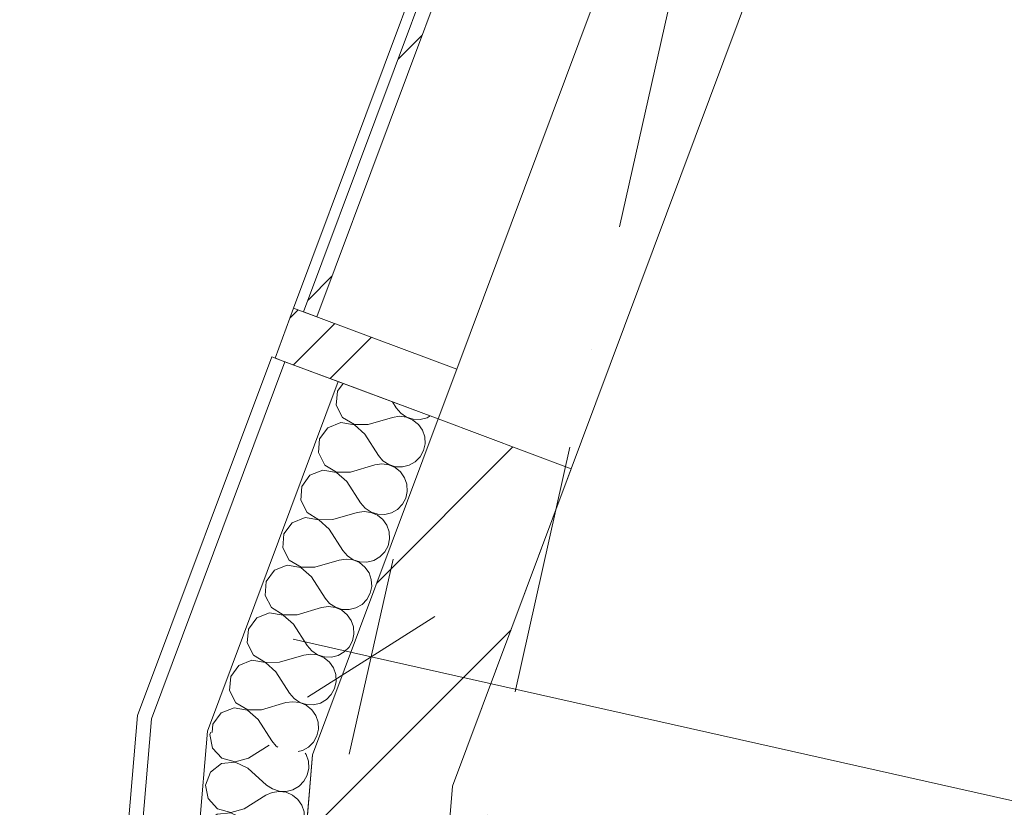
# Model space of a CAD drawing. Header units: millimetres. Extents: x -7213913 to -6985912, y 6023162 to 6205784.
# Tile 137 of 256: x -7200813 to -7199428, y 6189164 to 6190273. Entities that reach past the tile are written whole.
import ezdxf
from ezdxf.enums import TextEntityAlignment as Align

# ---------------------------------------------------------------- set-up
doc = ezdxf.new("R2010")
doc.units = ezdxf.units.MM
doc.header["$MEASUREMENT"] = 0
doc.set_wipeout_variables(frame=1)
doc.linetypes.add('Wipeout_Contour', pattern=[1000, 0, -1000])
doc.linetypes.add('Штрихпунктирная', pattern=[670.277762, 352.777767, -176.388884, 0, -141.111112])
for name, color, linetype in [('S - квартира_помещение.АР', 7, 'Continuous'), ('АР-Стены_внешние_.АР', 7, 'Continuous'), ('АР-Стены_Наружные ВИТРАЖ', 7, 'Continuous'), ('АР-Стены_Перегородки_межквартирные_200.АР', 7, 'Continuous'), ('АР-Чертеж-Оси_Осевые размеры.АР', 7, 'Continuous'), ('АР-Чертеж-Размеры.АР', 7, 'Continuous')]:
    doc.layers.add(name, color=color, linetype=linetype)
for name, color, linetype, lineweight in [('S - квартира_помещение.АР_Ном._пера__120', 7, 'Continuous', 0), ('АР-Стены_внешние_.АР_Ном._пера__1', 7, 'Continuous', 0), ('АР-Стены_Наружные ВИТРАЖ_Ном._пера__120', 7, 'Continuous', 0), ('АР-Стены_Перегородки_межквартирные_200.АР_Ном._пера__1', 7, 'Continuous', 15), ('АР-Чертеж-Оси_Осевые размеры.АР_Ном._пера__120', 7, 'Continuous', 0), ('АР-Чертеж-Размеры.АР_Ном._пера__1', 7, 'Continuous', 0), ('Паспорта Зон Archicad_Ном._пера__1', 7, 'Continuous', 0)]:
    doc.layers.add(name, color=color, linetype=linetype, lineweight=lineweight)
doc.styles.add('РЎР“Р•РќР•Р\xa0Р\x98Р\xa0_РЎРўР\x98Р›Р¬_1', font='txt')
doc.styles.add('РЎР“Р•РќР•Р\xa0Р\x98Р\xa0_РЎРўР\x98Р›Р¬_2', font='calibri.ttf')
doc.styles.add('РЎР“Р•РќР•Р\xa0Р\x98Р\xa0_РЎРўР\x98Р›Р¬_3', font='GOST_Common.ttf')
doc.styles.add('РЎР“Р•РќР•Р\xa0Р\x98Р\xa0_РЎРўР\x98Р›Р¬_7', font='isocpeur.ttf')
doc.dimstyles.new('СГЕНЕРИР_СТИЛЬ__3', dxfattribs={"dimtxt": 200, "dimasz": 142.5, "dimexe": 0.18, "dimexo": 0.0625, "dimgap": 0, "dimtad": 1, "dimdec": 0, "dimzin": 0, "dimdsep": 46, "dimtxsty": 'РЎР“Р•РќР•Р\xa0Р\x98Р\xa0_РЎРўР\x98Р›Р¬_3', "dimblk": 'ARROWHEAD_6', "dimblk1": 'ARROWHEAD_6', "dimblk2": 'ARROWHEAD_6', "dimcen": 0.09, "dimse1": 1, "dimse2": 1, "dimclrd": 7, "dimclre": 7, "dimclrt": 7, "dimazin": 0, "dimtfac": 1, "dimtdec": 4, "dimtmove": 2, "dimatfit": 3, "dimfxl": 1, "dimtolj": 1, "dimtzin": 0, "dimarcsym": 0})
pattern_1 = [(45, (-6566190.34, 6562677.8), (-176.776695, 176.776695), []), (45, (-6566225.7, 6562713.15), (-176.776695, 176.776695), []), (45, (-6566261.05, 6562748.5), (-176.776695, 176.776695), [])]
pattern_2 = [(45, (-6566190.34, 6562677.8), (-127.279217, 127.279217), [])]

# ---------------------------------------------------------------- blocks, each defined once
blk = doc.blocks.new('Жилая комната №3_3_37_1', base_point=(-7200638.6, 6189693.3))
at = {"layer": 'S - квартира_помещение.АР_Ном._пера__120', "color": 7, "linetype": 'Continuous', "lineweight": 0, "flags": 128}
blk.add_lwpolyline([(-7200204.2, 6189193.9), (-7200215.6, 6189057.7), (-7197942.5, 6188547.1), (-7196148.9, 6188144.3), (-7196013.1, 6188749.2), (-7194842.2, 6188486.3), (-7194189.2, 6191393.9), (-7198979.5, 6192469.7), (-7199037.2, 6192315.4)], close=True, dxfattribs=at)
at = {"layer": 'Паспорта Зон Archicad_Ном._пера__1', "color": 7, "lineweight": 0, "style": 'РЎР“Р•РќР•Р\xa0Р\x98Р\xa0_РЎРўР\x98Р›Р¬_1'}
blk.add_attdef('ROOM_NUMBER', text='', height=250, rotation=347.3417, dxfattribs=at).set_placement((-7197686.9, 6190707.9), align=Align.MIDDLE_CENTER)
at = {"layer": 'Паспорта Зон Archicad_Ном._пера__1', "color": 7, "lineweight": 0, "style": 'РЎР“Р•РќР•Р\xa0Р\x98Р\xa0_РЎРўР\x98Р›Р¬_2'}
blk.add_attdef('ROOM_AREA', text='', height=200, rotation=347.3417, dxfattribs=at).set_placement((-7196396.8, 6188363.9), align=Align.MIDDLE_RIGHT)
blk = doc.blocks.new('Навесная Стена_14_1', base_point=(-6566190.3, 6562677.8))
at = {"layer": 'АР-Стены_Наружные ВИТРАЖ_Ном._пера__120', "color": 7, "linetype": 'Continuous', "lineweight": 0, "flags": 128}
for points in [[(-7200427.7, 6189866.8), (-7199817.3, 6191499.4)], [(-7200198.2, 6189781), (-7199587.8, 6191413.6)]]:
    blk.add_lwpolyline(points, dxfattribs=at)
at = {"color": 254, "linetype": 'Wipeout_Contour', "lineweight": 0, "ltscale": 37982285.59662741}
blk.add_wipeout([(-7199803.3, 6191494.1), (-7200413.6, 6189861.5), (-7200394.9, 6189854.5), (-7199784.5, 6191487.1)], dxfattribs=at).dxf.layer = 'АР-Стены_Наружные ВИТРАЖ'
at = {"layer": 'АР-Стены_Наружные ВИТРАЖ', "linetype": 'Continuous', "lineweight": 0, "true_color": 0x000000}
h = blk.add_hatch(dxfattribs=at)
h.set_pattern_fill('АЛЮМИНИЙ_0001', color=18, style=0, pattern_type=2)
h.set_pattern_definition(pattern_1)
h.paths.add_polyline_path([(-7199803.3, 6191494.1), (-7200413.6, 6189861.5), (-7200394.9, 6189854.5), (-7199784.5, 6191487.1)])
at = {"layer": 'АР-Стены_Наружные ВИТРАЖ_Ном._пера__120', "color": 7, "linetype": 'Continuous', "lineweight": 0, "flags": 128}
blk.add_lwpolyline([(-7199803.3, 6191494.1), (-7199784.5, 6191487.1), (-7200394.9, 6189854.5), (-7200413.6, 6189861.5)], close=True, dxfattribs=at)
at = {"color": 254, "linetype": 'Wipeout_Contour', "lineweight": 0, "ltscale": 37980664.66471867}
blk.add_wipeout([(-7200453.9, 6189796.5), (-7200224.5, 6189710.8), (-7200198.2, 6189781), (-7200427.7, 6189866.8)], dxfattribs=at).dxf.layer = 'АР-Стены_Наружные ВИТРАЖ'
at = {"layer": 'АР-Стены_Наружные ВИТРАЖ', "linetype": 'Continuous', "lineweight": 0, "true_color": 0x000000}
h = blk.add_hatch(dxfattribs=at)
h.set_pattern_fill('АЛЮМИНИЙ_0001', color=18, style=0, pattern_type=2)
h.set_pattern_definition(pattern_1)
h.paths.add_polyline_path([(-7200453.9, 6189796.5), (-7200224.5, 6189710.8), (-7200198.2, 6189781), (-7200427.7, 6189866.8)])
at = {"layer": 'АР-Стены_Наружные ВИТРАЖ_Ном._пера__120', "color": 7, "linetype": 'Continuous', "lineweight": 0, "flags": 128}
blk.add_lwpolyline([(-7200453.9, 6189796.5), (-7200427.7, 6189866.8), (-7200198.2, 6189781), (-7200224.5, 6189710.8)], close=True, dxfattribs=at)
blk = doc.blocks.new('Стена_129_1', base_point=(-7200130.8, 6189675.7))
at = {"layer": 'АР-Стены_Перегородки_межквартирные_200.АР', "linetype": 'Continuous', "lineweight": 0, "true_color": 0x000000}
h = blk.add_hatch(dxfattribs=at)
h.set_pattern_fill('БЛОКИ_БЕТОННЫЕ_ЭФФЕКТИВН_78', color=18, style=0, pattern_type=2)
h.set_pattern_definition(pattern_2)
h.paths.add_polyline_path([(-7200224.5, 6189710.8), (-7200401.1, 6189238.1), (-7200204.2, 6189193.9), (-7200037.1, 6189640.7)])
at = {"layer": 'АР-Стены_Перегородки_межквартирные_200.АР_Ном._пера__1', "color": 7, "linetype": 'Continuous', "lineweight": 15, "flags": 128}
for points in [[(-7200224.5, 6189710.8), (-7200401.1, 6189238.1)], [(-7200037.1, 6189640.7), (-7200224.5, 6189710.8)], [(-7200204.2, 6189193.9), (-7200037.1, 6189640.7)]]:
    blk.add_lwpolyline(points, dxfattribs=at)
blk = doc.blocks.new('Стена_130_1', base_point=(-7200302.7, 6189216))
at = {"layer": 'АР-Стены_Перегородки_межквартирные_200.АР', "linetype": 'Continuous', "lineweight": 0, "true_color": 0x000000}
h = blk.add_hatch(dxfattribs=at)
h.set_pattern_fill('БЛОКИ_БЕТОННЫЕ_ЭФФЕКТИВН_78', color=18, style=0, pattern_type=2)
h.set_pattern_definition(pattern_2)
h.paths.add_polyline_path([(-7200401.1, 6189238.1), (-7200412.6, 6189101.9), (-7200215.6, 6189057.7), (-7200204.2, 6189193.9)])
at = {"layer": 'АР-Стены_Перегородки_межквартирные_200.АР_Ном._пера__1', "color": 7, "linetype": 'Continuous', "lineweight": 15, "flags": 128}
for points in [[(-7200401.1, 6189238.1), (-7200412.6, 6189101.9)], [(-7200215.6, 6189057.7), (-7200204.2, 6189193.9)], [(-7200412.6, 6189101.9), (-7200215.6, 6189057.7)]]:
    blk.add_lwpolyline(points, dxfattribs=at)
blk = doc.blocks.new('*X653', base_point=(-6566190.3, 6562677.8))
at = {"layer": 'АР-Стены_внешние_.АР_Ном._пера__1', "color": 7, "linetype": 'Continuous', "lineweight": 0}
for p, q in [((-7200358.1, 6189760.7), (-7200366.2, 6189749.7)), ((-7200366.2, 6189749.7), (-7200367.8, 6189730.3)), ((-7200367.8, 6189730.3), (-7200358.9, 6189712.9)), ((-7200288.8, 6189734.8), (-7200283.4, 6189726.4)), ((-7200278.7, 6189714.5), (-7200288.4, 6189713)), ((-7200283.4, 6189726.4), (-7200277, 6189718.9)), ((-7200268.9, 6189713.2), (-7200278.7, 6189714.5)), ((-7200277, 6189718.9), (-7200268.8, 6189713.5)), ((-7200240, 6189712.5), (-7200235.7, 6189715)), ((-7200361.5, 6189705.8), (-7200379.7, 6189698.5)), ((-7200342.3, 6189702.5), (-7200361.5, 6189705.8)), ((-7200358.9, 6189712.9), (-7200342.2, 6189702.8)), ((-7200327.7, 6189689.6), (-7200342.3, 6189702.5)), ((-7200342.2, 6189702.8), (-7200322.7, 6189702.9)), ((-7200322.7, 6189702.9), (-7200288.4, 6189713)), ((-7200259.9, 6189709.3), (-7200268.9, 6189713.2)), ((-7200268.8, 6189713.5), (-7200259.4, 6189710.5)), ((-7200252.2, 6189703.1), (-7200259.9, 6189709.3)), ((-7200259.4, 6189710.5), (-7200249.6, 6189710.1)), ((-7200246.6, 6189695), (-7200252.2, 6189703.1)), ((-7200249.6, 6189710.1), (-7200240, 6189712.5)), ((-7200379.7, 6189698.5), (-7200391.2, 6189682.8)), ((-7200327.7, 6189689.6), (-7200308.4, 6189659.5)), ((-7200243.3, 6189685.7), (-7200246.6, 6189695)), ((-7200391.2, 6189682.8), (-7200392.8, 6189663.4)), ((-7200244.9, 6189666.2), (-7200242.8, 6189675.9)), ((-7200242.8, 6189675.9), (-7200243.3, 6189685.7)), ((-7200392.8, 6189663.4), (-7200383.9, 6189646)), ((-7200308.4, 6189659.5), (-7200302, 6189652)), ((-7200249.6, 6189657.6), (-7200244.9, 6189666.2)), ((-7200383.9, 6189646), (-7200367.2, 6189635.9)), ((-7200347.7, 6189636), (-7200313.4, 6189646.1)), ((-7200303.7, 6189647.6), (-7200313.4, 6189646.1)), ((-7200293.9, 6189646.3), (-7200303.7, 6189647.6)), ((-7200302, 6189652), (-7200293.8, 6189646.5)), ((-7200284.9, 6189642.4), (-7200293.9, 6189646.3)), ((-7200293.8, 6189646.5), (-7200284.4, 6189643.5)), ((-7200274.6, 6189643.2), (-7200265, 6189645.6)), ((-7200265, 6189645.6), (-7200256.5, 6189650.5)), ((-7200256.5, 6189650.5), (-7200249.6, 6189657.6)), ((-7200404.7, 6189631.6), (-7200416.2, 6189615.9)), ((-7200386.6, 6189638.9), (-7200404.7, 6189631.6)), ((-7200367.3, 6189635.6), (-7200386.6, 6189638.9)), ((-7200352.7, 6189622.7), (-7200367.3, 6189635.6)), ((-7200367.2, 6189635.9), (-7200347.7, 6189636)), ((-7200277.2, 6189636.2), (-7200284.9, 6189642.4)), ((-7200284.4, 6189643.5), (-7200274.6, 6189643.2)), ((-7200271.6, 6189628.1), (-7200277.2, 6189636.2)), ((-7200352.7, 6189622.7), (-7200333.5, 6189592.6)), ((-7200268.3, 6189618.8), (-7200271.6, 6189628.1)), ((-7200267.8, 6189608.9), (-7200268.3, 6189618.8)), ((-7200416.2, 6189615.9), (-7200417.8, 6189596.4)), ((-7200269.9, 6189599.3), (-7200267.8, 6189608.9)), ((-7200417.8, 6189596.4), (-7200408.9, 6189579.1)), ((-7200333.5, 6189592.6), (-7200327, 6189585.1)), ((-7200281.5, 6189583.6), (-7200274.6, 6189590.7)), ((-7200274.6, 6189590.7), (-7200269.9, 6189599.3)), ((-7200408.9, 6189579.1), (-7200392.2, 6189569)), ((-7200372.7, 6189569.1), (-7200338.5, 6189579.2)), ((-7200328.7, 6189580.6), (-7200338.5, 6189579.2)), ((-7200318.9, 6189579.4), (-7200328.7, 6189580.6)), ((-7200327, 6189585.1), (-7200318.8, 6189579.6)), ((-7200309.9, 6189575.5), (-7200318.9, 6189579.4)), ((-7200318.8, 6189579.6), (-7200309.4, 6189576.6)), ((-7200309.4, 6189576.6), (-7200299.6, 6189576.3)), ((-7200299.6, 6189576.3), (-7200290, 6189578.7)), ((-7200290, 6189578.7), (-7200281.5, 6189583.6)), ((-7200429.7, 6189564.7), (-7200441.3, 6189549)), ((-7200411.6, 6189572), (-7200429.7, 6189564.7)), ((-7200392.3, 6189568.7), (-7200411.6, 6189572)), ((-7200377.7, 6189555.8), (-7200392.3, 6189568.7)), ((-7200392.2, 6189569), (-7200372.7, 6189569.1)), ((-7200302.2, 6189569.3), (-7200309.9, 6189575.5)), ((-7200296.6, 6189561.2), (-7200302.2, 6189569.3)), ((-7200441.3, 6189549), (-7200442.8, 6189529.5)), ((-7200377.7, 6189555.8), (-7200358.5, 6189525.7)), ((-7200293.4, 6189551.9), (-7200296.6, 6189561.2)), ((-7200292.8, 6189542), (-7200293.4, 6189551.9)), ((-7200294.9, 6189532.4), (-7200292.8, 6189542)), ((-7200442.8, 6189529.5), (-7200433.9, 6189512.2)), ((-7200358.5, 6189525.7), (-7200352.1, 6189518.2)), ((-7200306.5, 6189516.7), (-7200299.6, 6189523.8)), ((-7200299.6, 6189523.8), (-7200294.9, 6189532.4)), ((-7200433.9, 6189512.2), (-7200417.3, 6189502.1)), ((-7200397.7, 6189502.2), (-7200363.5, 6189512.3)), ((-7200353.7, 6189513.7), (-7200363.5, 6189512.3)), ((-7200343.9, 6189512.5), (-7200353.7, 6189513.7)), ((-7200352.1, 6189518.2), (-7200343.8, 6189512.7)), ((-7200334.9, 6189508.6), (-7200343.9, 6189512.5)), ((-7200343.8, 6189512.7), (-7200334.5, 6189509.7)), ((-7200327.3, 6189502.4), (-7200334.9, 6189508.6)), ((-7200334.5, 6189509.7), (-7200324.6, 6189509.4)), ((-7200324.6, 6189509.4), (-7200315.1, 6189511.8)), ((-7200315.1, 6189511.8), (-7200306.5, 6189516.7)), ((-7200454.7, 6189497.8), (-7200466.3, 6189482.1)), ((-7200436.6, 6189505.1), (-7200454.7, 6189497.8)), ((-7200417.4, 6189501.8), (-7200436.6, 6189505.1)), ((-7200402.7, 6189488.8), (-7200417.4, 6189501.8)), ((-7200417.3, 6189502.1), (-7200397.7, 6189502.2)), ((-7200321.6, 6189494.3), (-7200327.3, 6189502.4)), ((-7200318.4, 6189485), (-7200321.6, 6189494.3)), ((-7200466.3, 6189482.1), (-7200467.8, 6189462.6)), ((-7200402.7, 6189488.8), (-7200383.5, 6189458.8)), ((-7200317.8, 6189475.1), (-7200318.4, 6189485)), ((-7200324.6, 6189456.9), (-7200319.9, 6189465.5)), ((-7200319.9, 6189465.5), (-7200317.8, 6189475.1)), ((-7200467.8, 6189462.6), (-7200459, 6189445.3)), ((-7200383.5, 6189458.8), (-7200377.1, 6189451.3)), ((-7200377.1, 6189451.3), (-7200368.9, 6189445.8)), ((-7200331.5, 6189449.8), (-7200324.6, 6189456.9)), ((-7200461.6, 6189438.2), (-7200479.7, 6189430.9)), ((-7200442.4, 6189434.9), (-7200461.6, 6189438.2)), ((-7200459, 6189445.3), (-7200442.3, 6189435.1)), ((-7200422.7, 6189435.3), (-7200388.5, 6189445.4)), ((-7200378.7, 6189446.8), (-7200388.5, 6189445.4)), ((-7200369, 6189445.6), (-7200378.7, 6189446.8)), ((-7200359.9, 6189441.7), (-7200369, 6189445.6)), ((-7200368.9, 6189445.8), (-7200359.5, 6189442.8)), ((-7200352.3, 6189435.4), (-7200359.9, 6189441.7)), ((-7200359.5, 6189442.8), (-7200349.6, 6189442.5)), ((-7200349.6, 6189442.5), (-7200340.1, 6189444.9)), ((-7200340.1, 6189444.9), (-7200331.5, 6189449.8)), ((-7200479.7, 6189430.9), (-7200491.3, 6189415.2)), ((-7200427.7, 6189421.9), (-7200442.4, 6189434.9)), ((-7200442.3, 6189435.1), (-7200422.7, 6189435.3)), ((-7200346.6, 6189427.4), (-7200352.3, 6189435.4)), ((-7200343.4, 6189418.1), (-7200346.6, 6189427.4)), ((-7200491.3, 6189415.2), (-7200492.9, 6189395.7)), ((-7200427.7, 6189421.9), (-7200408.5, 6189391.9)), ((-7200342.8, 6189408.2), (-7200343.4, 6189418.1)), ((-7200492.9, 6189395.7), (-7200484, 6189378.4)), ((-7200349.7, 6189389.9), (-7200345, 6189398.6)), ((-7200345, 6189398.6), (-7200342.8, 6189408.2)), ((-7200408.5, 6189391.9), (-7200402.1, 6189384.4)), ((-7200402.1, 6189384.4), (-7200393.9, 6189378.9)), ((-7200365.1, 6189378), (-7200356.5, 6189382.9)), ((-7200356.5, 6189382.9), (-7200349.7, 6189389.9)), ((-7200486.6, 6189371.3), (-7200504.7, 6189364)), ((-7200467.4, 6189368), (-7200486.6, 6189371.3)), ((-7200484, 6189378.4), (-7200467.3, 6189368.2)), ((-7200452.8, 6189355), (-7200467.4, 6189368)), ((-7200467.3, 6189368.2), (-7200447.8, 6189368.4)), ((-7200447.8, 6189368.4), (-7200413.5, 6189378.5)), ((-7200403.7, 6189379.9), (-7200413.5, 6189378.5)), ((-7200394, 6189378.7), (-7200403.7, 6189379.9)), ((-7200384.9, 6189374.8), (-7200394, 6189378.7)), ((-7200393.9, 6189378.9), (-7200384.5, 6189375.9)), ((-7200377.3, 6189368.5), (-7200384.9, 6189374.8)), ((-7200384.5, 6189375.9), (-7200374.6, 6189375.6)), ((-7200371.6, 6189360.5), (-7200377.3, 6189368.5)), ((-7200374.6, 6189375.6), (-7200365.1, 6189378)), ((-7200504.7, 6189364), (-7200516.3, 6189348.3)), ((-7200452.8, 6189355), (-7200433.5, 6189325)), ((-7200368.4, 6189351.2), (-7200371.6, 6189360.5)), ((-7200516.3, 6189348.3), (-7200517.9, 6189328.8)), ((-7200370, 6189331.7), (-7200367.8, 6189341.3)), ((-7200367.8, 6189341.3), (-7200368.4, 6189351.2)), ((-7200517.9, 6189328.8), (-7200509, 6189311.4)), ((-7200374.7, 6189323), (-7200370, 6189331.7)), ((-7200428.8, 6189313), (-7200438.5, 6189311.6)), ((-7200433.5, 6189325), (-7200427.1, 6189317.5)), ((-7200419, 6189311.7), (-7200428.8, 6189313)), ((-7200427.1, 6189317.5), (-7200418.9, 6189312)), ((-7200390.1, 6189311.1), (-7200381.5, 6189316)), ((-7200381.5, 6189316), (-7200374.7, 6189323)), ((-7200511.6, 6189304.4), (-7200529.7, 6189297.1)), ((-7200492.4, 6189301.1), (-7200511.6, 6189304.4)), ((-7200509, 6189311.4), (-7200492.3, 6189301.3)), ((-7200477.8, 6189288.1), (-7200492.4, 6189301.1)), ((-7200492.3, 6189301.3), (-7200472.8, 6189301.5)), ((-7200472.8, 6189301.5), (-7200438.5, 6189311.6)), ((-7200409.9, 6189307.9), (-7200419, 6189311.7)), ((-7200418.9, 6189312), (-7200409.5, 6189309)), ((-7200402.3, 6189301.6), (-7200409.9, 6189307.9)), ((-7200409.5, 6189309), (-7200399.7, 6189308.7)), ((-7200396.6, 6189293.6), (-7200402.3, 6189301.6)), ((-7200399.7, 6189308.7), (-7200390.1, 6189311.1)), ((-7200529.7, 6189297.1), (-7200541.3, 6189281.4)), ((-7200477.8, 6189288.1), (-7200458.5, 6189258.1)), ((-7200393.4, 6189284.3), (-7200396.6, 6189293.6)), ((-7200541.3, 6189281.4), (-7200542.2, 6189269.8)), ((-7200395, 6189264.8), (-7200392.8, 6189274.4)), ((-7200392.8, 6189274.4), (-7200393.4, 6189284.3)), ((-7200458.5, 6189258.1), (-7200452.1, 6189250.6)), ((-7200399.7, 6189256.1), (-7200395, 6189264.8)), ((-7200452.1, 6189250.6), (-7200449.9, 6189249.1)), ((-7200421.2, 6189242.7), (-7200415.1, 6189244.2)), ((-7200415.1, 6189244.2), (-7200406.6, 6189249.1)), ((-7200406.6, 6189249.1), (-7200399.7, 6189256.1))]:
    blk.add_line(p, q, dxfattribs=at)
blk = doc.blocks.new('Стена_309_1', base_point=(-7200224.5, 6189710.8))
at = {"layer": 'АР-Стены_внешние_.АР_Ном._пера__1', "color": 7, "linetype": 'Continuous', "lineweight": 0}
for p, q in [((-7200439.9, 6189791.3), (-7200627.7, 6189289)), ((-7200365, 6189763.3), (-7200548.9, 6189271.3))]:
    blk.add_line(p, q, dxfattribs=at)
at = {"layer": 'АР-Стены_внешние_.АР_Ном._пера__1', "color": 7, "linetype": 'Continuous', "lineweight": 0, "flags": 128}
for points in [[(-7200458.6, 6189798.3), (-7200647.4, 6189293.4)], [(-7200458.6, 6189798.3), (-7200439.9, 6189791.3)], [(-7200439.9, 6189791.3), (-7200365, 6189763.3)], [(-7200365, 6189763.3), (-7200224.5, 6189710.8)], [(-7200401.1, 6189238.1), (-7200224.5, 6189710.8)]]:
    blk.add_lwpolyline(points, dxfattribs=at)
at = {"layer": 'АР-Стены_внешние_.АР', "color": 7, "lineweight": 0}
blk.add_blockref('*X653', (-6566190.3, 6562677.8), dxfattribs=at)
blk = doc.blocks.new('*X655', base_point=(-6566190.3, 6562677.8))
at = {"layer": 'АР-Стены_внешние_.АР_Ном._пера__1', "color": 7, "linetype": 'Continuous', "lineweight": 0}
for p, q in [((-7200544.4, 6189270.3), (-7200545.7, 6189266.9)), ((-7200545.7, 6189266.9), (-7200541.9, 6189247.7)), ((-7200541.9, 6189247.7), (-7200528.7, 6189233.4)), ((-7200491.1, 6189233.6), (-7200462.1, 6189251.8)), ((-7200528.7, 6189233.4), (-7200509.9, 6189228.2)), ((-7200509.9, 6189228.2), (-7200491.1, 6189233.6)), ((-7200410.1, 6189238.5), (-7200411.4, 6189240.5)), ((-7200406.8, 6189229.1), (-7200410.1, 6189238.5)), ((-7200529.3, 6189225.9), (-7200544.8, 6189214)), ((-7200509.9, 6189227.9), (-7200529.3, 6189225.9)), ((-7200492.3, 6189219.4), (-7200509.9, 6189227.9)), ((-7200492.3, 6189219.4), (-7200465.7, 6189195.6)), ((-7200408.5, 6189209.7), (-7200406.3, 6189219.3)), ((-7200406.3, 6189219.3), (-7200406.8, 6189229.1)), ((-7200544.8, 6189214), (-7200551.7, 6189195.7)), ((-7200413.2, 6189201), (-7200408.5, 6189209.7)), ((-7200551.7, 6189195.7), (-7200547.9, 6189176.6)), ((-7200465.7, 6189195.6), (-7200457.5, 6189190.2)), ((-7200457.5, 6189190.2), (-7200448.1, 6189187.1)), ((-7200438.2, 6189186.8), (-7200428.7, 6189189.1)), ((-7200428.7, 6189189.1), (-7200420.1, 6189194)), ((-7200420.1, 6189194), (-7200413.2, 6189201)), ((-7200547.9, 6189176.6), (-7200534.7, 6189162.2)), ((-7200497.1, 6189162.4), (-7200466.9, 6189181.4)), ((-7200457.9, 6189185.4), (-7200466.9, 6189181.4)), ((-7200448.1, 6189186.8), (-7200457.9, 6189185.4)), ((-7200448.1, 6189187.1), (-7200438.2, 6189186.8)), ((-7200438.3, 6189185.5), (-7200448.1, 6189186.8)), ((-7200429.3, 6189181.6), (-7200438.3, 6189185.5)), ((-7200421.7, 6189175.4), (-7200429.3, 6189181.6)), ((-7200416.1, 6189167.3), (-7200421.7, 6189175.4)), ((-7200534.7, 6189162.2), (-7200515.9, 6189157)), ((-7200515.9, 6189157), (-7200497.1, 6189162.4)), ((-7200412.9, 6189158), (-7200416.1, 6189167.3)), ((-7200535.3, 6189154.7), (-7200550.8, 6189142.8)), ((-7200515.9, 6189156.7), (-7200535.3, 6189154.7)), ((-7200498.3, 6189148.2), (-7200515.9, 6189156.7)), ((-7200498.3, 6189148.2), (-7200471.7, 6189124.5)), ((-7200414.5, 6189138.5), (-7200412.3, 6189148.1)), ((-7200412.3, 6189148.1), (-7200412.9, 6189158)), ((-7200550.8, 6189142.8), (-7200557.7, 6189124.5)), ((-7200419.2, 6189129.9), (-7200414.5, 6189138.5)), ((-7200557.7, 6189124.5), (-7200553.9, 6189105.4)), ((-7200471.7, 6189124.5), (-7200463.5, 6189119)), ((-7200463.5, 6189119), (-7200454.1, 6189116)), ((-7200434.7, 6189118), (-7200426.1, 6189122.8)), ((-7200426.1, 6189122.8), (-7200419.2, 6189129.9)), ((-7200553.9, 6189105.4), (-7200540.7, 6189091.1)), ((-7200503.1, 6189091.3), (-7200472.9, 6189110.2)), ((-7200463.9, 6189114.2), (-7200472.9, 6189110.2)), ((-7200454.1, 6189115.7), (-7200463.9, 6189114.2)), ((-7200454.1, 6189116), (-7200444.2, 6189115.6)), ((-7200444.3, 6189114.4), (-7200454.1, 6189115.7)), ((-7200435.3, 6189110.4), (-7200444.3, 6189114.4)), ((-7200444.2, 6189115.6), (-7200434.7, 6189118)), ((-7200427.7, 6189104.2), (-7200435.3, 6189110.4)), ((-7200540.7, 6189091.1), (-7200521.9, 6189085.8)), ((-7200521.9, 6189085.8), (-7200503.1, 6189091.3)), ((-7200422.1, 6189096.1), (-7200427.7, 6189104.2)), ((-7200418.9, 6189086.8), (-7200422.1, 6189096.1)), ((-7200541.3, 6189083.5), (-7200556.8, 6189071.6)), ((-7200521.9, 6189085.5), (-7200541.3, 6189083.5)), ((-7200504.3, 6189077), (-7200521.9, 6189085.5)), ((-7200504.3, 6189077), (-7200477.7, 6189053.3)), ((-7200418.3, 6189077), (-7200418.9, 6189086.8)), ((-7200556.8, 6189071.6), (-7200563.7, 6189053.4)), ((-7200425.2, 6189058.7), (-7200420.5, 6189067.3)), ((-7200420.5, 6189067.3), (-7200418.3, 6189077)), ((-7200563.7, 6189053.4), (-7200559.9, 6189034.2)), ((-7200477.7, 6189053.3), (-7200469.5, 6189047.8)), ((-7200440.7, 6189046.8), (-7200432.1, 6189051.7)), ((-7200432.1, 6189051.7), (-7200425.2, 6189058.7)), ((-7200509.1, 6189020.1), (-7200478.9, 6189039)), ((-7200469.9, 6189043.1), (-7200478.9, 6189039)), ((-7200460.1, 6189044.5), (-7200469.9, 6189043.1)), ((-7200469.5, 6189047.8), (-7200460.1, 6189044.8)), ((-7200460.1, 6189044.8), (-7200450.2, 6189044.4)), ((-7200450.3, 6189043.2), (-7200460.1, 6189044.5)), ((-7200441.3, 6189039.3), (-7200450.3, 6189043.2)), ((-7200450.2, 6189044.4), (-7200440.7, 6189046.8)), ((-7200433.7, 6189033), (-7200441.3, 6189039.3)), ((-7200559.9, 6189034.2), (-7200546.7, 6189019.9)), ((-7200428.1, 6189024.9), (-7200433.7, 6189033)), ((-7200424.9, 6189015.6), (-7200428.1, 6189024.9)), ((-7200547.3, 6189012.4), (-7200562.8, 6189000.5)), ((-7200527.9, 6189014.4), (-7200547.3, 6189012.4)), ((-7200546.7, 6189019.9), (-7200527.9, 6189014.7)), ((-7200527.9, 6189014.7), (-7200509.1, 6189020.1)), ((-7200510.3, 6189005.9), (-7200527.9, 6189014.4)), ((-7200424.3, 6189005.8), (-7200424.9, 6189015.6)), ((-7200562.8, 6189000.5), (-7200569.7, 6188982.2)), ((-7200510.3, 6189005.9), (-7200483.7, 6188982.1)), ((-7200431.2, 6188987.5), (-7200426.5, 6188996.2)), ((-7200426.5, 6188996.2), (-7200424.3, 6189005.8)), ((-7200569.7, 6188982.2), (-7200565.9, 6188963)), ((-7200483.7, 6188982.1), (-7200475.5, 6188976.6)), ((-7200446.7, 6188975.6), (-7200438.1, 6188980.5)), ((-7200438.1, 6188980.5), (-7200431.2, 6188987.5)), ((-7200515.1, 6188948.9), (-7200484.9, 6188967.9)), ((-7200475.9, 6188971.9), (-7200484.9, 6188967.9)), ((-7200466.1, 6188973.3), (-7200475.9, 6188971.9)), ((-7200475.5, 6188976.6), (-7200466.1, 6188973.6)), ((-7200466.1, 6188973.6), (-7200456.2, 6188973.2)), ((-7200456.3, 6188972), (-7200466.1, 6188973.3)), ((-7200447.3, 6188968.1), (-7200456.3, 6188972)), ((-7200456.2, 6188973.2), (-7200446.7, 6188975.6)), ((-7200439.7, 6188961.8), (-7200447.3, 6188968.1)), ((-7200565.9, 6188963), (-7200552.7, 6188948.7)), ((-7200434.1, 6188953.8), (-7200439.7, 6188961.8)), ((-7200430.9, 6188944.4), (-7200434.1, 6188953.8)), ((-7200553.3, 6188941.2), (-7200568.8, 6188929.3)), ((-7200533.9, 6188943.2), (-7200553.3, 6188941.2)), ((-7200552.7, 6188948.7), (-7200533.9, 6188943.5)), ((-7200533.9, 6188943.5), (-7200515.1, 6188948.9)), ((-7200516.3, 6188934.7), (-7200533.9, 6188943.2)), ((-7200430.3, 6188934.6), (-7200430.9, 6188944.4)), ((-7200568.8, 6188929.3), (-7200575.7, 6188911)), ((-7200516.3, 6188934.7), (-7200489.7, 6188910.9)), ((-7200437.2, 6188916.3), (-7200432.5, 6188925)), ((-7200432.5, 6188925), (-7200430.3, 6188934.6)), ((-7200575.7, 6188911), (-7200571.9, 6188891.9)), ((-7200489.7, 6188910.9), (-7200481.5, 6188905.5)), ((-7200444.1, 6188909.3), (-7200437.2, 6188916.3)), ((-7200481.9, 6188900.7), (-7200490.9, 6188896.7)), ((-7200472.1, 6188902.1), (-7200481.9, 6188900.7)), ((-7200481.5, 6188905.5), (-7200472.1, 6188902.4)), ((-7200472.1, 6188902.4), (-7200462.2, 6188902.1)), ((-7200462.4, 6188900.8), (-7200472.1, 6188902.1)), ((-7200453.3, 6188896.9), (-7200462.4, 6188900.8)), ((-7200462.2, 6188902.1), (-7200452.7, 6188904.4)), ((-7200445.7, 6188890.7), (-7200453.3, 6188896.9)), ((-7200452.7, 6188904.4), (-7200444.1, 6188909.3)), ((-7200571.9, 6188891.9), (-7200558.7, 6188877.5)), ((-7200521.1, 6188877.7), (-7200490.9, 6188896.7)), ((-7200440.1, 6188882.6), (-7200445.7, 6188890.7)), ((-7200559.3, 6188870), (-7200574.8, 6188858.1)), ((-7200539.9, 6188872), (-7200559.3, 6188870)), ((-7200558.7, 6188877.5), (-7200539.9, 6188872.3)), ((-7200539.9, 6188872.3), (-7200521.1, 6188877.7)), ((-7200522.3, 6188863.5), (-7200539.9, 6188872)), ((-7200436.9, 6188873.3), (-7200440.1, 6188882.6)), ((-7200436.3, 6188863.4), (-7200436.9, 6188873.3)), ((-7200574.8, 6188858.1), (-7200581.7, 6188839.8)), ((-7200522.3, 6188863.5), (-7200495.7, 6188839.8)), ((-7200438.5, 6188853.8), (-7200436.3, 6188863.4)), ((-7200450.1, 6188838.1), (-7200443.2, 6188845.2)), ((-7200443.2, 6188845.2), (-7200438.5, 6188853.8)), ((-7200581.7, 6188839.8), (-7200577.9, 6188820.7)), ((-7200487.9, 6188829.5), (-7200496.9, 6188825.5)), ((-7200495.7, 6188839.8), (-7200487.5, 6188834.3)), ((-7200478.1, 6188831), (-7200487.9, 6188829.5)), ((-7200487.5, 6188834.3), (-7200478.1, 6188831.2)), ((-7200478.1, 6188831.2), (-7200468.2, 6188830.9)), ((-7200468.4, 6188829.7), (-7200478.1, 6188831)), ((-7200459.3, 6188825.7), (-7200468.4, 6188829.7)), ((-7200468.2, 6188830.9), (-7200458.7, 6188833.3)), ((-7200458.7, 6188833.3), (-7200450.1, 6188838.1)), ((-7200577.9, 6188820.7), (-7200564.7, 6188806.3)), ((-7200527.1, 6188806.6), (-7200496.9, 6188825.5)), ((-7200451.7, 6188819.5), (-7200459.3, 6188825.7)), ((-7200446.1, 6188811.4), (-7200451.7, 6188819.5)), ((-7200545.9, 6188800.8), (-7200565.3, 6188798.8)), ((-7200564.7, 6188806.3), (-7200545.9, 6188801.1)), ((-7200545.9, 6188801.1), (-7200527.1, 6188806.6)), ((-7200528.3, 6188792.3), (-7200545.9, 6188800.8)), ((-7200442.9, 6188802.1), (-7200446.1, 6188811.4)), ((-7200442.3, 6188792.2), (-7200442.9, 6188802.1)), ((-7200580.8, 6188786.9), (-7200587.7, 6188768.7)), ((-7200565.3, 6188798.8), (-7200580.8, 6188786.9)), ((-7200528.3, 6188792.3), (-7200501.7, 6188768.6)), ((-7200444.5, 6188782.6), (-7200442.3, 6188792.2)), ((-7200456.1, 6188767), (-7200449.2, 6188774)), ((-7200449.2, 6188774), (-7200444.5, 6188782.6)), ((-7200587.7, 6188768.7), (-7200583.9, 6188749.5)), ((-7200493.9, 6188758.4), (-7200502.9, 6188754.3)), ((-7200501.7, 6188768.6), (-7200493.5, 6188763.1)), ((-7200484.1, 6188759.8), (-7200493.9, 6188758.4)), ((-7200493.5, 6188763.1), (-7200484.1, 6188760.1)), ((-7200484.1, 6188760.1), (-7200474.3, 6188759.7)), ((-7200474.4, 6188758.5), (-7200484.1, 6188759.8)), ((-7200465.3, 6188754.6), (-7200474.4, 6188758.5)), ((-7200474.3, 6188759.7), (-7200464.7, 6188762.1)), ((-7200464.7, 6188762.1), (-7200456.1, 6188767)), ((-7200583.9, 6188749.5), (-7200581.5, 6188746.9)), ((-7200522.7, 6188741.9), (-7200502.9, 6188754.3)), ((-7200457.7, 6188748.3), (-7200465.3, 6188754.6)), ((-7200452.1, 6188740.2), (-7200457.7, 6188748.3)), ((-7200450.5, 6188735.8), (-7200452.1, 6188740.2))]:
    blk.add_line(p, q, dxfattribs=at)
blk = doc.blocks.new('Стена_310_1', base_point=(-7200401.1, 6189238.1))
at = {"layer": 'АР-Стены_внешние_.АР_Ном._пера__1', "color": 7, "linetype": 'Continuous', "lineweight": 0}
for p, q in [((-7200627.7, 6189289), (-7200672.7, 6188754.6)), ((-7200548.9, 6189271.3), (-7200593, 6188747.8))]:
    blk.add_line(p, q, dxfattribs=at)
at = {"layer": 'АР-Стены_внешние_.АР_Ном._пера__1', "color": 7, "linetype": 'Continuous', "lineweight": 0, "flags": 128}
for points in [[(-7200647.4, 6189293.4), (-7200692.7, 6188756.2)], [(-7200443.5, 6188735.2), (-7200401.1, 6189238.1)], [(-7200692.7, 6188756.2), (-7200672.7, 6188754.6)], [(-7200672.7, 6188754.6), (-7200593, 6188747.8)], [(-7200593, 6188747.8), (-7200443.5, 6188735.2)]]:
    blk.add_lwpolyline(points, dxfattribs=at)
at = {"layer": 'АР-Стены_внешние_.АР', "color": 7, "lineweight": 0}
blk.add_blockref('*X655', (-6566190.3, 6562677.8), dxfattribs=at)
blk = doc.blocks.new('Стандартный Маркер Сетки[159]_1', base_point=(-7196881.6, 6203728.6))
at = {"layer": 'АР-Чертеж-Оси_Осевые размеры.АР_Ном._пера__120', "color": 7, "linetype": 'Штрихпунктирная', "lineweight": 0}
blk.add_line((-7197100.8, 6202752.9), (-7211872.8, 6136980.9), dxfattribs=at)
at = {"layer": 'АР-Чертеж-Оси_Осевые размеры.АР_Ном._пера__120', "color": 7, "lineweight": 0, "style": 'РЎР“Р•РќР•Р\xa0Р\x98Р\xa0_РЎРўР\x98Р›Р¬_7'}
blk.add_attdef('AC_MarkerText_1', text='', height=350, rotation=360, dxfattribs=at).set_placement((-7212201.5, 6135692.3), align=Align.TOP_CENTER)
blk = doc.blocks.new('*D987', base_point=(-6566190.3, 6562677.8))
at = {"layer": 'АР-Чертеж-Размеры.АР_Ном._пера__1', "color": 7, "linetype": 'Continuous', "lineweight": 0, "transparency": 16777216}
for p, q in [((-7200287.7, 6189513.4), (-7200349.4, 6189239)), ((-7200228.9, 6189433), (-7200408.2, 6189319.5)), ((-7200318.6, 6189376.2), (-7200428.3, 6189400.9)), ((-7197879.3, 6188828.4), (-7200318.6, 6189376.2)), ((-7197848.5, 6188965.6), (-7197910.1, 6188691.2)), ((-7197968.9, 6188771.7), (-7197789.7, 6188885.1)), ((-7197769.6, 6188803.7), (-7197879.3, 6188828.4))]:
    blk.add_line(p, q, dxfattribs=at)
at = {"layer": 'АР-Чертеж-Размеры.АР_Ном._пера__1', "color": 7, "lineweight": 0, "transparency": 16777216, "insert": (-7199142, 6189164.7), "char_height": 200, "attachment_point": 7, "rotation": 347.3417, "style": 'РЎР“Р•РќР•Р\xa0Р\x98Р\xa0_РЎРўР\x98Р›Р¬_3'}
blk.add_mtext('\\A1;{\\pql;\\fGOST Common|b0|i0|c204|p0;\\W1.000000;2\xa0500}', dxfattribs=at)
blk = doc.blocks.new('ARROWHEAD_6')
at = {"color": 0, "linetype": 'Continuous', "lineweight": 0}
for p, q in [((-0.5, -0.5), (0.5, 0.5)), ((0, 0), (-1, 0))]:
    blk.add_line(p, q, dxfattribs=at)

msp = doc.modelspace()

# ---------------------------------------------------------------- linework, layer by layer
at = {"layer": 'S - квартира_помещение.АР', "color": 254, "linetype": 'Continuous', "lineweight": 0, "true_color": 0xffe1c4, "flags": 128}
msp.add_lwpolyline([(-7200204.2, 6189193.9), (-7200215.6, 6189057.7), (-7197942.5, 6188547.1), (-7196148.9, 6188144.3), (-7196013.1, 6188749.2), (-7194842.2, 6188486.3), (-7194189.2, 6191393.9), (-7198979.5, 6192469.7), (-7199037.2, 6192315.4)], close=True, dxfattribs=at)

# ---------------------------------------------------------------- block references
at = {"layer": 'S - квартира_помещение.АР', "color": 7, "linetype": 'Continuous', "lineweight": 0}
msp.add_blockref('Жилая комната №3_3_37_1', (-7200638.6, 6189693.3), dxfattribs=at)
at = {"layer": 'АР-Стены_внешние_.АР', "color": 7, "lineweight": 0}
msp.add_blockref('Стена_310_1', (-7200401.1, 6189238.1), dxfattribs=at)
at = {"layer": 'АР-Стены_Перегородки_межквартирные_200.АР', "color": 7, "lineweight": 0}
msp.add_blockref('Стена_130_1', (-7200302.7, 6189216), dxfattribs=at)

# ---------------------------------------------------------------- next in the draw order: block references
at = {"layer": 'АР-Стены_Наружные ВИТРАЖ', "linetype": 'Continuous', "lineweight": 0}
msp.add_blockref('Навесная Стена_14_1', (-6566190.3, 6562677.8), dxfattribs=at)

# ---------------------------------------------------------------- next in the draw order: block references
at = {"layer": 'АР-Стены_внешние_.АР', "color": 7, "lineweight": 0}
msp.add_blockref('Стена_309_1', (-7200224.5, 6189710.8), dxfattribs=at)
at = {"layer": 'АР-Стены_Перегородки_межквартирные_200.АР', "color": 7, "lineweight": 0}
msp.add_blockref('Стена_129_1', (-7200130.8, 6189675.7), dxfattribs=at)
at = {"layer": 'АР-Чертеж-Оси_Осевые размеры.АР', "color": 8, "linetype": 'Continuous', "lineweight": 15}
msp.add_blockref('Стандартный Маркер Сетки[159]_1', (-7196881.6, 6203728.6), dxfattribs=at)

# ---------------------------------------------------------------- next in the draw order: dimensions: what is measured, and where the dimension line sits
at = {"layer": 'АР-Чертеж-Размеры.АР', "color": 7, "linetype": 'Continuous', "lineweight": 0}
dim = msp.add_linear_dim(base=(-7200318.6, 6189376.2), p1=(-7197942.5, 6188547.1), p2=(-7200381.7, 6189095), angle=167.3417, dimstyle='СГЕНЕРИР_СТИЛЬ__3', dxfattribs=at)
dim.commit()
dim.dimension.update_dxf_attribs({"geometry": '*D987', "text_midpoint": (-7198785.3, 6189187.1), "dimtype": 160, "text_rotation": 347.3417})

doc.saveas('drawing.dxf')
